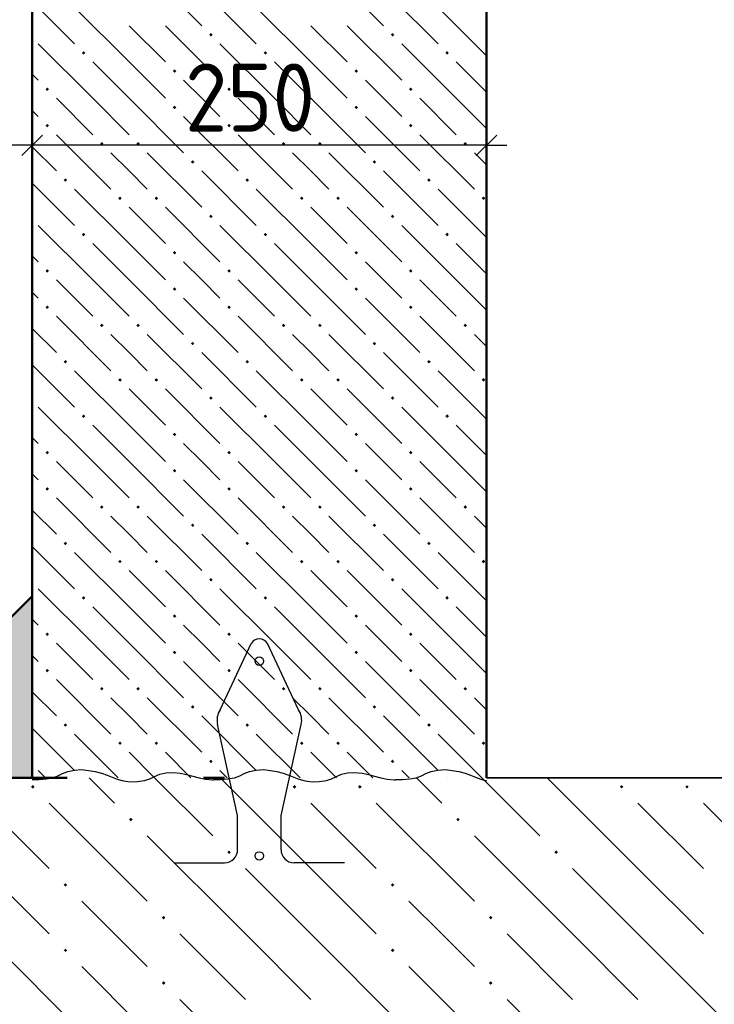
# Model space of a CAD drawing. Header units: millimetres. Extents: x 0 to 21000, y 0 to 14850.
# Tile 44 of 56: x 15801 to 17075, y 8079 to 9885. Entities that reach past the tile are written whole.
import ezdxf

# ---------------------------------------------------------------- set-up
doc = ezdxf.new("R2010")
doc.units = ezdxf.units.MM
for name, color, linetype, lineweight in [('Standard', 7, 'Continuous', 25), ('ЖБ Плита Фундамента верхний уровень', 7, 'Continuous', 35), ('Примечания', 7, 'Continuous', 13), ('Размерная линия_ общее', 7, 'Continuous', 13), ('Стена_ кирп кладка силик нес', 8, 'Continuous', 70), ('Фундаменты общие', 7, 'Continuous', 25)]:
    doc.layers.add(name, color=color, linetype=linetype, lineweight=lineweight)
doc.styles.add('ISOCPEUR', font='txt')

msp = doc.modelspace()

# ---------------------------------------------------------------- hatches: boundary and pattern name
at = {"layer": 'Standard', "linetype": 'Continuous', "lineweight": 13, "transparency": 33554687}
for points in [[(15917.9, 8494.2), (15918, 8494.4), (15918.1, 8494.2)], [(16251.2, 8494.2), (16251.3, 8494.4), (16251.5, 8494.2)], [(16584.5, 8494.2), (16584.7, 8494.4), (16584.8, 8494.2)]]:
    msp.add_hatch(color=7, dxfattribs=at).paths.add_polyline_path(points, flags=16)

# ---------------------------------------------------------------- linework, layer by layer
at = {"layer": 'Standard', "color": 7, "linetype": 'Continuous', "lineweight": 50, "transparency": 33554687}
for p, q in [((15823.6, 12707.6), (15823.6, 8494.2)), ((16656.9, 12040.9), (16656.9, 8494.2)), ((15823.6, 8494.2), (15887.9, 8494.2)), ((16137.7, 8494.2), (16176.1, 8494.2))]:
    msp.add_line(p, q, dxfattribs=at)
at = {"layer": 'Standard', "color": 7, "linetype": 'Continuous', "lineweight": 13, "transparency": 33554687}
for p, q in [((16034.7, 9974.4), (16134.7, 9874.4)), ((16368, 9974.4), (16468, 9874.4)), ((16134.7, 9941.1), (16234.7, 9841.1)), ((16468, 9941.1), (16568, 9841.1)), ((15823.6, 9918.9), (15901.3, 9841.1)), ((16001.3, 9807.8), (15901.3, 9907.8)), ((16334.7, 9807.8), (16234.7, 9907.8)), ((16656.9, 9818.9), (16568, 9907.8)), ((16001.3, 9874.4), (16068, 9807.8)), ((16068, 9874.4), (16168, 9774.4)), ((16334.7, 9874.4), (16401.3, 9807.8)), ((16401.3, 9874.4), (16501.3, 9774.4)), ((15934.7, 9741.1), (15834.7, 9841.1)), ((16268, 9741.1), (16168, 9841.1)), ((16601.3, 9741.1), (16501.3, 9841.1)), ((15934.7, 9807.8), (16001.3, 9741.1)), ((16001.3, 9807.8), (16068, 9741.1)), ((16268, 9807.8), (16334.7, 9741.1)), ((16334.7, 9807.8), (16401.3, 9741.1)), ((16601.3, 9807.8), (16656.9, 9752.2)), ((15823.6, 9785.5), (15834.7, 9774.4)), ((16134.7, 9741.1), (16101.3, 9774.4)), ((16468, 9741.1), (16434.7, 9774.4)), ((15868, 9741.1), (15934.7, 9674.4)), ((15934.7, 9741.1), (16001.3, 9674.4)), ((16001.3, 9741.1), (16101.3, 9641.1)), ((16168, 9707.8), (16134.7, 9741.1)), ((16201.3, 9741.1), (16268, 9674.4)), ((16268, 9741.1), (16334.7, 9674.4)), ((16334.7, 9741.1), (16434.7, 9641.1)), ((16501.3, 9707.8), (16468, 9741.1)), ((16534.7, 9741.1), (16601.3, 9674.4)), ((16601.3, 9741.1), (16656.9, 9685.5)), ((15834.7, 9707.8), (15823.6, 9718.9)), ((16101.3, 9707.8), (16201.3, 9607.8)), ((16434.7, 9707.8), (16534.7, 9607.8)), ((15868, 9674.4), (15968, 9574.4)), ((16201.3, 9674.4), (16301.3, 9574.4)), ((16534.7, 9674.4), (16634.7, 9574.4)), ((15823.6, 9652.2), (15868, 9607.8)), ((16001.3, 9607.8), (15968, 9641.1)), ((16034.7, 9641.1), (16134.7, 9541.1)), ((16334.7, 9607.8), (16301.3, 9641.1)), ((16368, 9641.1), (16468, 9541.1)), ((16656.9, 9618.9), (16634.7, 9641.1)), ((16034.7, 9574.4), (16001.3, 9607.8)), ((16134.7, 9607.8), (16234.7, 9507.8)), ((16368, 9574.4), (16334.7, 9607.8)), ((16468, 9607.8), (16568, 9507.8)), ((15823.6, 9585.5), (15901.3, 9507.8)), ((16001.3, 9474.4), (15901.3, 9574.4)), ((16334.7, 9474.4), (16234.7, 9574.4)), ((16656.9, 9485.5), (16568, 9574.4)), ((16001.3, 9541.1), (16068, 9474.4)), ((16068, 9541.1), (16168, 9441.1)), ((16334.7, 9541.1), (16401.3, 9474.4)), ((16401.3, 9541.1), (16501.3, 9441.1)), ((15934.7, 9407.8), (15834.7, 9507.8)), ((16268, 9407.8), (16168, 9507.8)), ((16601.3, 9407.8), (16501.3, 9507.8)), ((15934.7, 9474.4), (16001.3, 9407.8)), ((16001.3, 9474.4), (16068, 9407.8)), ((16268, 9474.4), (16334.7, 9407.8)), ((16334.7, 9474.4), (16401.3, 9407.8)), ((16601.3, 9474.4), (16656.9, 9418.9)), ((15823.6, 9452.2), (15834.7, 9441.1)), ((16134.7, 9407.8), (16101.3, 9441.1)), ((16468, 9407.8), (16434.7, 9441.1)), ((15868, 9407.8), (15934.7, 9341.1)), ((15934.7, 9407.8), (16001.3, 9341.1)), ((16001.3, 9407.8), (16101.3, 9307.8)), ((16168, 9374.4), (16134.7, 9407.8)), ((16201.3, 9407.8), (16268, 9341.1)), ((16268, 9407.8), (16334.7, 9341.1)), ((16334.7, 9407.8), (16434.7, 9307.8)), ((16501.3, 9374.4), (16468, 9407.8)), ((16534.7, 9407.8), (16601.3, 9341.1)), ((16601.3, 9407.8), (16656.9, 9352.2)), ((15834.7, 9374.4), (15823.6, 9385.5)), ((16101.3, 9374.4), (16201.3, 9274.4)), ((16434.7, 9374.4), (16534.7, 9274.4)), ((15868, 9341.1), (15968, 9241.1)), ((16201.3, 9341.1), (16301.3, 9241.1)), ((16534.7, 9341.1), (16634.7, 9241.1)), ((15823.6, 9318.9), (15868, 9274.4)), ((16001.3, 9274.4), (15968, 9307.8)), ((16034.7, 9307.8), (16134.7, 9207.8)), ((16334.7, 9274.4), (16301.3, 9307.8)), ((16368, 9307.8), (16468, 9207.8)), ((16656.9, 9285.5), (16634.7, 9307.8)), ((16034.7, 9241.1), (16001.3, 9274.4)), ((16134.7, 9274.4), (16234.7, 9174.4)), ((16368, 9241.1), (16334.7, 9274.4)), ((16468, 9274.4), (16568, 9174.4)), ((15823.6, 9252.2), (15901.3, 9174.4)), ((16001.3, 9141.1), (15901.3, 9241.1)), ((16334.7, 9141.1), (16234.7, 9241.1)), ((16656.9, 9152.2), (16568, 9241.1)), ((16001.3, 9207.8), (16068, 9141.1)), ((16068, 9207.8), (16168, 9107.8)), ((16334.7, 9207.8), (16401.3, 9141.1)), ((16401.3, 9207.8), (16501.3, 9107.8)), ((15934.7, 9074.4), (15834.7, 9174.4)), ((16268, 9074.4), (16168, 9174.4)), ((16601.3, 9074.4), (16501.3, 9174.4)), ((15934.7, 9141.1), (16001.3, 9074.4)), ((16001.3, 9141.1), (16068, 9074.4)), ((16268, 9141.1), (16334.7, 9074.4)), ((16334.7, 9141.1), (16401.3, 9074.4)), ((16601.3, 9141.1), (16656.9, 9085.5)), ((15823.6, 9118.9), (15834.7, 9107.8)), ((16134.7, 9074.4), (16101.3, 9107.8)), ((16468, 9074.4), (16434.7, 9107.8)), ((15868, 9074.4), (15934.7, 9007.8)), ((15934.7, 9074.4), (16001.3, 9007.8)), ((16001.3, 9074.4), (16101.3, 8974.4)), ((16168, 9041.1), (16134.7, 9074.4)), ((16201.3, 9074.4), (16268, 9007.8)), ((16268, 9074.4), (16334.7, 9007.8)), ((16334.7, 9074.4), (16434.7, 8974.4)), ((16501.3, 9041.1), (16468, 9074.4)), ((16534.7, 9074.4), (16601.3, 9007.8)), ((16601.3, 9074.4), (16656.9, 9018.9)), ((15834.7, 9041.1), (15823.6, 9052.2)), ((16101.3, 9041.1), (16201.3, 8941.1)), ((16434.7, 9041.1), (16534.7, 8941.1)), ((15868, 9007.8), (15968, 8907.8)), ((16201.3, 9007.8), (16301.3, 8907.8)), ((16534.7, 9007.8), (16634.7, 8907.8)), ((15823.6, 8985.5), (15868, 8941.1)), ((16001.3, 8941.1), (15968, 8974.4)), ((16034.7, 8974.4), (16134.7, 8874.4)), ((16334.7, 8941.1), (16301.3, 8974.4)), ((16368, 8974.4), (16468, 8874.4)), ((16656.9, 8952.2), (16634.7, 8974.4)), ((16034.7, 8907.8), (16001.3, 8941.1)), ((16134.7, 8941.1), (16234.7, 8841.1)), ((16368, 8907.8), (16334.7, 8941.1)), ((16468, 8941.1), (16568, 8841.1)), ((15823.6, 8918.9), (15901.3, 8841.1)), ((16001.3, 8807.8), (15901.3, 8907.8)), ((16334.7, 8807.8), (16234.7, 8907.8)), ((16656.9, 8818.9), (16568, 8907.8)), ((16001.3, 8874.4), (16068, 8807.8)), ((16068, 8874.4), (16168, 8774.4)), ((16334.7, 8874.4), (16401.3, 8807.8)), ((16401.3, 8874.4), (16501.3, 8774.4)), ((15934.7, 8741.1), (15834.7, 8841.1)), ((16268, 8741.1), (16168, 8841.1)), ((16601.3, 8741.1), (16501.3, 8841.1)), ((15934.7, 8807.8), (16001.3, 8741.1)), ((16001.3, 8807.8), (16068, 8741.1)), ((16268, 8807.8), (16334.7, 8741.1)), ((16334.7, 8807.8), (16401.3, 8741.1)), ((16601.3, 8807.8), (16656.9, 8752.2)), ((15823.6, 8785.5), (15834.7, 8774.4)), ((16134.7, 8741.1), (16101.3, 8774.4)), ((16468, 8741.1), (16434.7, 8774.4)), ((15868, 8741.1), (15934.7, 8674.4)), ((15934.7, 8741.1), (16001.3, 8674.4)), ((16001.3, 8741.1), (16101.3, 8641.1)), ((16168, 8707.8), (16134.7, 8741.1)), ((16201.3, 8741.1), (16268, 8674.4)), ((16268, 8741.1), (16334.7, 8674.4)), ((16334.7, 8741.1), (16434.7, 8641.1)), ((16501.3, 8707.8), (16468, 8741.1)), ((16534.7, 8741.1), (16601.3, 8674.4)), ((16601.3, 8741.1), (16656.9, 8685.5)), ((15834.7, 8707.8), (15823.6, 8718.9)), ((16101.3, 8707.8), (16201.3, 8607.8)), ((16434.7, 8707.8), (16534.7, 8607.8)), ((15868, 8674.4), (15968, 8574.4)), ((16201.3, 8674.4), (16301.3, 8574.4)), ((16534.7, 8674.4), (16634.7, 8574.4)), ((15823.6, 8652.2), (15868, 8607.8)), ((16001.3, 8607.8), (15968, 8641.1)), ((16034.7, 8641.1), (16134.7, 8541.1)), ((16334.7, 8607.8), (16301.3, 8641.1)), ((16368, 8641.1), (16468, 8541.1)), ((16656.9, 8618.9), (16634.7, 8641.1)), ((16034.7, 8574.4), (16001.3, 8607.8)), ((16134.7, 8607.8), (16234.7, 8507.8)), ((16368, 8574.4), (16334.7, 8607.8)), ((16468, 8607.8), (16568, 8507.8)), ((15823.6, 8585.5), (15901.3, 8507.8)), ((15981.5, 8494.2), (15901.3, 8574.4)), ((16314.9, 8494.2), (16234.7, 8574.4)), ((16648.2, 8494.2), (16568, 8574.4)), ((16001.3, 8541.1), (16048.2, 8494.2)), ((16068, 8541.1), (16114.9, 8494.2)), ((16334.7, 8541.1), (16381.5, 8494.2)), ((16401.3, 8541.1), (16448.2, 8494.2)), ((15848.2, 8494.2), (15834.7, 8507.8)), ((16181.5, 8494.2), (16168, 8507.8)), ((16514.9, 8494.2), (16501.3, 8507.8))]:
    msp.add_line(p, q, dxfattribs=at)
at = {"layer": 'Standard', "color": 7, "linetype": 'Continuous', "lineweight": 25, "transparency": 33554687}
for p, q in [((15901.2, 8508.2), (15914.2, 8509.5)), ((15914.2, 8509.5), (15927.2, 8508)), ((16234.6, 8508.2), (16247.6, 8509.5)), ((16247.6, 8509.5), (16260.6, 8508)), ((16567.9, 8508.2), (16580.9, 8509.5)), ((16580.9, 8509.5), (16593.9, 8508)), ((15823.6, 8491.3), (15835.9, 8491.2)), ((15835.9, 8491.2), (15849.2, 8492.2)), ((15849.2, 8492.2), (15861.2, 8494.4)), ((15861.2, 8494.4), (15870.9, 8498)), ((15870.9, 8498), (15879.2, 8502.3)), ((15879.2, 8502.3), (15888.9, 8506)), ((15888.9, 8506), (15901.2, 8508.2)), ((15927.2, 8508), (15939.2, 8505.7)), ((15939.2, 8505.7), (15950.9, 8503)), ((15950.9, 8503), (15960.9, 8499.4)), ((15960.9, 8499.4), (15970.2, 8495.6)), ((15970.2, 8495.6), (15979.6, 8491.8)), ((15979.6, 8491.8), (15990.9, 8488.8)), ((16029.9, 8489.2), (16039.6, 8492.7)), ((16039.6, 8492.7), (16048.2, 8496.9)), ((16048.2, 8496.9), (16057.6, 8500.7)), ((16057.6, 8500.7), (16068.9, 8503.5)), ((16068.9, 8503.5), (16082.2, 8504.2)), ((16082.2, 8504.2), (16095.2, 8502.6)), ((16095.2, 8502.6), (16106.9, 8500.1)), ((16106.9, 8500.1), (16118.2, 8497.2)), ((16118.2, 8497.2), (16129.9, 8494.5)), ((16129.9, 8494.5), (16141.2, 8491.8)), ((16141.2, 8491.8), (16154.2, 8490.5)), ((16156.9, 8491.3), (16169.2, 8491.2)), ((16169.2, 8491.2), (16182.6, 8492.2)), ((16182.6, 8492.2), (16194.6, 8494.4)), ((16194.6, 8494.4), (16204.2, 8498)), ((16204.2, 8498), (16212.6, 8502.3)), ((16212.6, 8502.3), (16222.2, 8506)), ((16222.2, 8506), (16234.6, 8508.2)), ((16260.6, 8508), (16272.6, 8505.7)), ((16272.6, 8505.7), (16284.2, 8503)), ((16284.2, 8503), (16294.2, 8499.4)), ((16294.2, 8499.4), (16303.6, 8495.6)), ((16303.6, 8495.6), (16312.9, 8491.8)), ((16312.9, 8491.8), (16324.2, 8488.8)), ((16363.2, 8489.2), (16372.9, 8492.7)), ((16372.9, 8492.7), (16381.6, 8496.9)), ((16381.6, 8496.9), (16390.9, 8500.7)), ((16390.9, 8500.7), (16402.2, 8503.5)), ((16402.2, 8503.5), (16415.6, 8504.2)), ((16415.6, 8504.2), (16428.6, 8502.6)), ((16428.6, 8502.6), (16440.2, 8500.1)), ((16440.2, 8500.1), (16451.6, 8497.2)), ((16451.6, 8497.2), (16463.2, 8494.5)), ((16463.2, 8494.5), (16474.6, 8491.8)), ((16474.6, 8491.8), (16487.6, 8490.5)), ((16490.2, 8491.3), (16502.6, 8491.2)), ((16502.6, 8491.2), (16515.9, 8492.2)), ((16515.9, 8492.2), (16527.9, 8494.4)), ((16527.9, 8494.4), (16537.6, 8498)), ((16537.6, 8498), (16545.9, 8502.3)), ((16545.9, 8502.3), (16555.6, 8506)), ((16555.6, 8506), (16567.9, 8508.2)), ((16593.9, 8508), (16605.9, 8505.7)), ((16605.9, 8505.7), (16617.6, 8503)), ((16617.6, 8503), (16627.6, 8499.4)), ((16627.6, 8499.4), (16636.9, 8495.6)), ((16636.9, 8495.6), (16646.2, 8491.8)), ((16646.2, 8491.8), (16656.9, 8489)), ((15990.9, 8488.8), (16003.6, 8487.2)), ((16003.6, 8487.2), (16016.9, 8487.4)), ((16016.9, 8487.4), (16029.9, 8489.2)), ((16154.2, 8490.5), (16156.9, 8490.4)), ((16324.2, 8488.8), (16336.9, 8487.2)), ((16336.9, 8487.2), (16350.2, 8487.4)), ((16350.2, 8487.4), (16363.2, 8489.2)), ((16487.6, 8490.5), (16490.2, 8490.4))]:
    msp.add_line(p, q, dxfattribs=at)
at = {"layer": 'Standard', "color": 7, "linetype": 'Continuous', "lineweight": 13, "transparency": 33554687}
for points in [[(16151.3, 9854.5), (16148.1, 9857.8), (16151.3, 9861)], [(16151.3, 9854.5), (16151.3, 9861), (16154.6, 9857.8)], [(16484.7, 9854.5), (16481.4, 9857.8), (16484.7, 9861)], [(16484.7, 9854.5), (16484.7, 9861), (16487.9, 9857.8)], [(15918, 9821.2), (15914.7, 9824.4), (15918, 9827.7)], [(15918, 9821.2), (15918, 9827.7), (15921.2, 9824.4)], [(16251.3, 9821.2), (16248.1, 9824.4), (16251.3, 9827.7)], [(16251.3, 9821.2), (16251.3, 9827.7), (16254.6, 9824.4)], [(16584.7, 9821.2), (16581.4, 9824.4), (16584.7, 9827.7)], [(16584.7, 9821.2), (16584.7, 9827.7), (16587.9, 9824.4)], [(16084.7, 9787.9), (16081.4, 9791.1), (16084.7, 9794.4)], [(16084.7, 9787.9), (16084.7, 9794.4), (16087.9, 9791.1)], [(16418, 9787.9), (16414.7, 9791.1), (16418, 9794.4)], [(16418, 9787.9), (16418, 9794.4), (16421.2, 9791.1)], [(15851.3, 9754.5), (15848.1, 9757.8), (15851.3, 9761)], [(15851.3, 9754.5), (15851.3, 9761), (15854.6, 9757.8)], [(16184.7, 9754.5), (16181.4, 9757.8), (16184.7, 9761)], [(16184.7, 9754.5), (16184.7, 9761), (16187.9, 9757.8)], [(16518, 9754.5), (16514.7, 9757.8), (16518, 9761)], [(16518, 9754.5), (16518, 9761), (16521.2, 9757.8)], [(16084.7, 9721.2), (16081.4, 9724.4), (16084.7, 9727.7)], [(16084.7, 9721.2), (16084.7, 9727.7), (16087.9, 9724.4)], [(16418, 9721.2), (16414.7, 9724.4), (16418, 9727.7)], [(16418, 9721.2), (16418, 9727.7), (16421.2, 9724.4)], [(15851.3, 9687.9), (15848.1, 9691.1), (15851.3, 9694.4)], [(15851.3, 9687.9), (15851.3, 9694.4), (15854.6, 9691.1)], [(16184.7, 9687.9), (16181.4, 9691.1), (16184.7, 9694.4)], [(16184.7, 9687.9), (16184.7, 9694.4), (16187.9, 9691.1)], [(16518, 9687.9), (16514.7, 9691.1), (16518, 9694.4)], [(16518, 9687.9), (16518, 9694.4), (16521.2, 9691.1)], [(15951.3, 9654.5), (15948.1, 9657.8), (15951.3, 9661)], [(15951.3, 9654.5), (15951.3, 9661), (15954.6, 9657.8)], [(16018, 9654.5), (16014.7, 9657.8), (16018, 9661)], [(16018, 9654.5), (16018, 9661), (16021.2, 9657.8)], [(16284.7, 9654.5), (16281.4, 9657.8), (16284.7, 9661)], [(16284.7, 9654.5), (16284.7, 9661), (16287.9, 9657.8)], [(16351.3, 9654.5), (16348.1, 9657.8), (16351.3, 9661)], [(16351.3, 9654.5), (16351.3, 9661), (16354.6, 9657.8)], [(16618, 9654.5), (16614.7, 9657.8), (16618, 9661)], [(16618, 9654.5), (16618, 9661), (16621.2, 9657.8)], [(16118, 9621.2), (16114.7, 9624.4), (16118, 9627.7)], [(16118, 9621.2), (16118, 9627.7), (16121.2, 9624.4)], [(16451.3, 9621.2), (16448.1, 9624.4), (16451.3, 9627.7)], [(16451.3, 9621.2), (16451.3, 9627.7), (16454.6, 9624.4)], [(15884.7, 9587.9), (15881.4, 9591.1), (15884.7, 9594.4)], [(15884.7, 9587.9), (15884.7, 9594.4), (15887.9, 9591.1)], [(16218, 9587.9), (16214.7, 9591.1), (16218, 9594.4)], [(16218, 9587.9), (16218, 9594.4), (16221.2, 9591.1)], [(16551.3, 9587.9), (16548.1, 9591.1), (16551.3, 9594.4)], [(16551.3, 9587.9), (16551.3, 9594.4), (16554.6, 9591.1)], [(15984.7, 9554.5), (15981.4, 9557.8), (15984.7, 9561)], [(15984.7, 9554.5), (15984.7, 9561), (15987.9, 9557.8)], [(16051.3, 9554.5), (16048.1, 9557.8), (16051.3, 9561)], [(16051.3, 9554.5), (16051.3, 9561), (16054.6, 9557.8)], [(16318, 9554.5), (16314.7, 9557.8), (16318, 9561)], [(16318, 9554.5), (16318, 9561), (16321.2, 9557.8)], [(16384.7, 9554.5), (16381.4, 9557.8), (16384.7, 9561)], [(16384.7, 9554.5), (16384.7, 9561), (16387.9, 9557.8)], [(16651.3, 9554.5), (16648.1, 9557.8), (16651.3, 9561)], [(16651.3, 9554.5), (16651.3, 9561), (16654.6, 9557.8)], [(16151.3, 9521.2), (16148.1, 9524.4), (16151.3, 9527.7)], [(16151.3, 9521.2), (16151.3, 9527.7), (16154.6, 9524.4)], [(16484.7, 9521.2), (16481.4, 9524.4), (16484.7, 9527.7)], [(16484.7, 9521.2), (16484.7, 9527.7), (16487.9, 9524.4)], [(15918, 9487.9), (15914.7, 9491.1), (15918, 9494.4)], [(15918, 9487.9), (15918, 9494.4), (15921.2, 9491.1)], [(16251.3, 9487.9), (16248.1, 9491.1), (16251.3, 9494.4)], [(16251.3, 9487.9), (16251.3, 9494.4), (16254.6, 9491.1)], [(16584.7, 9487.9), (16581.4, 9491.1), (16584.7, 9494.4)], [(16584.7, 9487.9), (16584.7, 9494.4), (16587.9, 9491.1)], [(16084.7, 9454.5), (16081.4, 9457.8), (16084.7, 9461)], [(16084.7, 9454.5), (16084.7, 9461), (16087.9, 9457.8)], [(16418, 9454.5), (16414.7, 9457.8), (16418, 9461)], [(16418, 9454.5), (16418, 9461), (16421.2, 9457.8)], [(15851.3, 9421.2), (15848.1, 9424.4), (15851.3, 9427.7)], [(15851.3, 9421.2), (15851.3, 9427.7), (15854.6, 9424.4)], [(16184.7, 9421.2), (16181.4, 9424.4), (16184.7, 9427.7)], [(16184.7, 9421.2), (16184.7, 9427.7), (16187.9, 9424.4)], [(16518, 9421.2), (16514.7, 9424.4), (16518, 9427.7)], [(16518, 9421.2), (16518, 9427.7), (16521.2, 9424.4)], [(16084.7, 9387.9), (16081.4, 9391.1), (16084.7, 9394.4)], [(16084.7, 9387.9), (16084.7, 9394.4), (16087.9, 9391.1)], [(16418, 9387.9), (16414.7, 9391.1), (16418, 9394.4)], [(16418, 9387.9), (16418, 9394.4), (16421.2, 9391.1)], [(15851.3, 9354.5), (15848.1, 9357.8), (15851.3, 9361)], [(15851.3, 9354.5), (15851.3, 9361), (15854.6, 9357.8)], [(16184.7, 9354.5), (16181.4, 9357.8), (16184.7, 9361)], [(16184.7, 9354.5), (16184.7, 9361), (16187.9, 9357.8)], [(16518, 9354.5), (16514.7, 9357.8), (16518, 9361)], [(16518, 9354.5), (16518, 9361), (16521.2, 9357.8)], [(15951.3, 9321.2), (15948.1, 9324.4), (15951.3, 9327.7)], [(15951.3, 9321.2), (15951.3, 9327.7), (15954.6, 9324.4)], [(16018, 9321.2), (16014.7, 9324.4), (16018, 9327.7)], [(16018, 9321.2), (16018, 9327.7), (16021.2, 9324.4)], [(16284.7, 9321.2), (16281.4, 9324.4), (16284.7, 9327.7)], [(16284.7, 9321.2), (16284.7, 9327.7), (16287.9, 9324.4)], [(16351.3, 9321.2), (16348.1, 9324.4), (16351.3, 9327.7)], [(16351.3, 9321.2), (16351.3, 9327.7), (16354.6, 9324.4)], [(16618, 9321.2), (16614.7, 9324.4), (16618, 9327.7)], [(16618, 9321.2), (16618, 9327.7), (16621.2, 9324.4)], [(16118, 9287.9), (16114.7, 9291.1), (16118, 9294.4)], [(16118, 9287.9), (16118, 9294.4), (16121.2, 9291.1)], [(16451.3, 9287.9), (16448.1, 9291.1), (16451.3, 9294.4)], [(16451.3, 9287.9), (16451.3, 9294.4), (16454.6, 9291.1)], [(15884.7, 9254.5), (15881.4, 9257.8), (15884.7, 9261)], [(15884.7, 9254.5), (15884.7, 9261), (15887.9, 9257.8)], [(16218, 9254.5), (16214.7, 9257.8), (16218, 9261)], [(16218, 9254.5), (16218, 9261), (16221.2, 9257.8)], [(16551.3, 9254.5), (16548.1, 9257.8), (16551.3, 9261)], [(16551.3, 9254.5), (16551.3, 9261), (16554.6, 9257.8)], [(15984.7, 9221.2), (15981.4, 9224.4), (15984.7, 9227.7)], [(15984.7, 9221.2), (15984.7, 9227.7), (15987.9, 9224.4)], [(16051.3, 9221.2), (16048.1, 9224.4), (16051.3, 9227.7)], [(16051.3, 9221.2), (16051.3, 9227.7), (16054.6, 9224.4)], [(16318, 9221.2), (16314.7, 9224.4), (16318, 9227.7)], [(16318, 9221.2), (16318, 9227.7), (16321.2, 9224.4)], [(16384.7, 9221.2), (16381.4, 9224.4), (16384.7, 9227.7)], [(16384.7, 9221.2), (16384.7, 9227.7), (16387.9, 9224.4)], [(16651.3, 9221.2), (16648.1, 9224.4), (16651.3, 9227.7)], [(16651.3, 9221.2), (16651.3, 9227.7), (16654.6, 9224.4)], [(16151.3, 9187.9), (16148.1, 9191.1), (16151.3, 9194.4)], [(16151.3, 9187.9), (16151.3, 9194.4), (16154.6, 9191.1)], [(16484.7, 9187.9), (16481.4, 9191.1), (16484.7, 9194.4)], [(16484.7, 9187.9), (16484.7, 9194.4), (16487.9, 9191.1)], [(15918, 9154.5), (15914.7, 9157.8), (15918, 9161)], [(15918, 9154.5), (15918, 9161), (15921.2, 9157.8)], [(16251.3, 9154.5), (16248.1, 9157.8), (16251.3, 9161)], [(16251.3, 9154.5), (16251.3, 9161), (16254.6, 9157.8)], [(16584.7, 9154.5), (16581.4, 9157.8), (16584.7, 9161)], [(16584.7, 9154.5), (16584.7, 9161), (16587.9, 9157.8)], [(16084.7, 9121.2), (16081.4, 9124.4), (16084.7, 9127.7)], [(16084.7, 9121.2), (16084.7, 9127.7), (16087.9, 9124.4)], [(16418, 9121.2), (16414.7, 9124.4), (16418, 9127.7)], [(16418, 9121.2), (16418, 9127.7), (16421.2, 9124.4)], [(15851.3, 9087.9), (15848.1, 9091.1), (15851.3, 9094.4)], [(15851.3, 9087.9), (15851.3, 9094.4), (15854.6, 9091.1)], [(16184.7, 9087.9), (16181.4, 9091.1), (16184.7, 9094.4)], [(16184.7, 9087.9), (16184.7, 9094.4), (16187.9, 9091.1)], [(16518, 9087.9), (16514.7, 9091.1), (16518, 9094.4)], [(16518, 9087.9), (16518, 9094.4), (16521.2, 9091.1)], [(16084.7, 9054.5), (16081.4, 9057.8), (16084.7, 9061)], [(16084.7, 9054.5), (16084.7, 9061), (16087.9, 9057.8)], [(16418, 9054.5), (16414.7, 9057.8), (16418, 9061)], [(16418, 9054.5), (16418, 9061), (16421.2, 9057.8)], [(15851.3, 9021.2), (15848.1, 9024.4), (15851.3, 9027.7)], [(15851.3, 9021.2), (15851.3, 9027.7), (15854.6, 9024.4)], [(16184.7, 9021.2), (16181.4, 9024.4), (16184.7, 9027.7)], [(16184.7, 9021.2), (16184.7, 9027.7), (16187.9, 9024.4)], [(16518, 9021.2), (16514.7, 9024.4), (16518, 9027.7)], [(16518, 9021.2), (16518, 9027.7), (16521.2, 9024.4)], [(15951.3, 8987.9), (15948.1, 8991.1), (15951.3, 8994.4)], [(15951.3, 8987.9), (15951.3, 8994.4), (15954.6, 8991.1)], [(16018, 8987.9), (16014.7, 8991.1), (16018, 8994.4)], [(16018, 8987.9), (16018, 8994.4), (16021.2, 8991.1)], [(16284.7, 8987.9), (16281.4, 8991.1), (16284.7, 8994.4)], [(16284.7, 8987.9), (16284.7, 8994.4), (16287.9, 8991.1)], [(16351.3, 8987.9), (16348.1, 8991.1), (16351.3, 8994.4)], [(16351.3, 8987.9), (16351.3, 8994.4), (16354.6, 8991.1)], [(16618, 8987.9), (16614.7, 8991.1), (16618, 8994.4)], [(16618, 8987.9), (16618, 8994.4), (16621.2, 8991.1)], [(16118, 8954.5), (16114.7, 8957.8), (16118, 8961)], [(16118, 8954.5), (16118, 8961), (16121.2, 8957.8)], [(16451.3, 8954.5), (16448.1, 8957.8), (16451.3, 8961)], [(16451.3, 8954.5), (16451.3, 8961), (16454.6, 8957.8)], [(15884.7, 8921.2), (15881.4, 8924.4), (15884.7, 8927.7)], [(15884.7, 8921.2), (15884.7, 8927.7), (15887.9, 8924.4)], [(16218, 8921.2), (16214.7, 8924.4), (16218, 8927.7)], [(16218, 8921.2), (16218, 8927.7), (16221.2, 8924.4)], [(16551.3, 8921.2), (16548.1, 8924.4), (16551.3, 8927.7)], [(16551.3, 8921.2), (16551.3, 8927.7), (16554.6, 8924.4)], [(15984.7, 8887.9), (15981.4, 8891.1), (15984.7, 8894.4)], [(15984.7, 8887.9), (15984.7, 8894.4), (15987.9, 8891.1)], [(16051.3, 8887.9), (16048.1, 8891.1), (16051.3, 8894.4)], [(16051.3, 8887.9), (16051.3, 8894.4), (16054.6, 8891.1)], [(16318, 8887.9), (16314.7, 8891.1), (16318, 8894.4)], [(16318, 8887.9), (16318, 8894.4), (16321.2, 8891.1)], [(16384.7, 8887.9), (16381.4, 8891.1), (16384.7, 8894.4)], [(16384.7, 8887.9), (16384.7, 8894.4), (16387.9, 8891.1)], [(16651.3, 8887.9), (16648.1, 8891.1), (16651.3, 8894.4)], [(16651.3, 8887.9), (16651.3, 8894.4), (16654.6, 8891.1)], [(16151.3, 8854.5), (16148.1, 8857.8), (16151.3, 8861)], [(16151.3, 8854.5), (16151.3, 8861), (16154.6, 8857.8)], [(16484.7, 8854.5), (16481.4, 8857.8), (16484.7, 8861)], [(16484.7, 8854.5), (16484.7, 8861), (16487.9, 8857.8)], [(15918, 8821.2), (15914.7, 8824.4), (15918, 8827.7)], [(15918, 8821.2), (15918, 8827.7), (15921.2, 8824.4)], [(16251.3, 8821.2), (16248.1, 8824.4), (16251.3, 8827.7)], [(16251.3, 8821.2), (16251.3, 8827.7), (16254.6, 8824.4)], [(16584.7, 8821.2), (16581.4, 8824.4), (16584.7, 8827.7)], [(16584.7, 8821.2), (16584.7, 8827.7), (16587.9, 8824.4)], [(16084.7, 8787.9), (16081.4, 8791.1), (16084.7, 8794.4)], [(16084.7, 8787.9), (16084.7, 8794.4), (16087.9, 8791.1)], [(16418, 8787.9), (16414.7, 8791.1), (16418, 8794.4)], [(16418, 8787.9), (16418, 8794.4), (16421.2, 8791.1)], [(15851.3, 8754.5), (15848.1, 8757.8), (15851.3, 8761)], [(15851.3, 8754.5), (15851.3, 8761), (15854.6, 8757.8)], [(16184.7, 8754.5), (16181.4, 8757.8), (16184.7, 8761)], [(16184.7, 8754.5), (16184.7, 8761), (16187.9, 8757.8)], [(16518, 8754.5), (16514.7, 8757.8), (16518, 8761)], [(16518, 8754.5), (16518, 8761), (16521.2, 8757.8)], [(16084.7, 8721.2), (16081.4, 8724.4), (16084.7, 8727.7)], [(16084.7, 8721.2), (16084.7, 8727.7), (16087.9, 8724.4)], [(16418, 8721.2), (16414.7, 8724.4), (16418, 8727.7)], [(16418, 8721.2), (16418, 8727.7), (16421.2, 8724.4)], [(15851.3, 8687.9), (15848.1, 8691.1), (15851.3, 8694.4)], [(15851.3, 8687.9), (15851.3, 8694.4), (15854.6, 8691.1)], [(16184.7, 8687.9), (16181.4, 8691.1), (16184.7, 8694.4)], [(16184.7, 8687.9), (16184.7, 8694.4), (16187.9, 8691.1)], [(16518, 8687.9), (16514.7, 8691.1), (16518, 8694.4)], [(16518, 8687.9), (16518, 8694.4), (16521.2, 8691.1)], [(15951.3, 8654.5), (15948.1, 8657.8), (15951.3, 8661)], [(15951.3, 8654.5), (15951.3, 8661), (15954.6, 8657.8)], [(16018, 8654.5), (16014.7, 8657.8), (16018, 8661)], [(16018, 8654.5), (16018, 8661), (16021.2, 8657.8)], [(16284.7, 8654.5), (16281.4, 8657.8), (16284.7, 8661)], [(16284.7, 8654.5), (16284.7, 8661), (16287.9, 8657.8)], [(16351.3, 8654.5), (16348.1, 8657.8), (16351.3, 8661)], [(16351.3, 8654.5), (16351.3, 8661), (16354.6, 8657.8)], [(16618, 8654.5), (16614.7, 8657.8), (16618, 8661)], [(16618, 8654.5), (16618, 8661), (16621.2, 8657.8)], [(16118, 8621.2), (16114.7, 8624.4), (16118, 8627.7)], [(16118, 8621.2), (16118, 8627.7), (16121.2, 8624.4)], [(16451.3, 8621.2), (16448.1, 8624.4), (16451.3, 8627.7)], [(16451.3, 8621.2), (16451.3, 8627.7), (16454.6, 8624.4)], [(15884.7, 8587.9), (15881.4, 8591.1), (15884.7, 8594.4)], [(15884.7, 8587.9), (15884.7, 8594.4), (15887.9, 8591.1)], [(16218, 8587.9), (16214.7, 8591.1), (16218, 8594.4)], [(16218, 8587.9), (16218, 8594.4), (16221.2, 8591.1)], [(16551.3, 8587.9), (16548.1, 8591.1), (16551.3, 8594.4)], [(16551.3, 8587.9), (16551.3, 8594.4), (16554.6, 8591.1)], [(15984.7, 8554.5), (15981.4, 8557.8), (15984.7, 8561)], [(15984.7, 8554.5), (15984.7, 8561), (15987.9, 8557.8)], [(16051.3, 8554.5), (16048.1, 8557.8), (16051.3, 8561)], [(16051.3, 8554.5), (16051.3, 8561), (16054.6, 8557.8)], [(16318, 8554.5), (16314.7, 8557.8), (16318, 8561)], [(16318, 8554.5), (16318, 8561), (16321.2, 8557.8)], [(16384.7, 8554.5), (16381.4, 8557.8), (16384.7, 8561)], [(16384.7, 8554.5), (16384.7, 8561), (16387.9, 8557.8)], [(16651.3, 8554.5), (16648.1, 8557.8), (16651.3, 8561)], [(16651.3, 8554.5), (16651.3, 8561), (16654.6, 8557.8)], [(16151.3, 8521.2), (16148.1, 8524.4), (16151.3, 8527.7)], [(16151.3, 8521.2), (16151.3, 8527.7), (16154.6, 8524.4)], [(16484.7, 8521.2), (16481.4, 8524.4), (16484.7, 8527.7)], [(16484.7, 8521.2), (16484.7, 8527.7), (16487.9, 8524.4)]]:
    msp.add_solid(points, dxfattribs=at)
at = {"layer": 'ЖБ Плита Фундамента верхний уровень', "color": 7, "linetype": 'Continuous', "lineweight": 35, "transparency": 33554687}
for p, q in [((15823.6, 8494.2), (14823.6, 8494.2)), ((19290.2, 8494.2), (16656.9, 8494.2))]:
    msp.add_line(p, q, dxfattribs=at)
at = {"layer": 'ЖБ Плита Фундамента верхний уровень', "color": 7, "linetype": 'Continuous', "lineweight": 18, "transparency": 33554687}
for p, q in [((15928.2, 8494.2), (15974.7, 8447.8)), ((16048.2, 8494.2), (16154.7, 8387.8)), ((16334.7, 8327.8), (16168.2, 8494.2)), ((16528.2, 8494.2), (16574.7, 8447.8)), ((16648.2, 8494.2), (16754.7, 8387.8)), ((16934.7, 8327.8), (16768.2, 8494.2)), ((15734.7, 8447.8), (15854.7, 8327.8)), ((15854.7, 8447.8), (16034.7, 8267.8)), ((16334.7, 8447.8), (16454.7, 8327.8)), ((16454.7, 8447.8), (16634.7, 8267.8)), ((16934.7, 8447.8), (17054.7, 8327.8)), ((17054.7, 8447.8), (17234.7, 8267.8)), ((16214.7, 8207.8), (16034.7, 8387.8)), ((16814.7, 8207.8), (16634.7, 8387.8)), ((15734.7, 8327.8), (15854.7, 8207.8)), ((16214.7, 8327.8), (16334.7, 8207.8)), ((16334.7, 8327.8), (16454.7, 8207.8)), ((16814.7, 8327.8), (16934.7, 8207.8)), ((16934.7, 8327.8), (17054.7, 8207.8)), ((15974.7, 8207.8), (15914.7, 8267.8)), ((16574.7, 8207.8), (16514.7, 8267.8)), ((15734.7, 8207.8), (15914.7, 8027.8)), ((16034.7, 8147.8), (15974.7, 8207.8)), ((16094.7, 8207.8), (16214.7, 8087.8)), ((16214.7, 8207.8), (16334.7, 8087.8)), ((16334.7, 8207.8), (16514.7, 8027.8)), ((16634.7, 8147.8), (16574.7, 8207.8)), ((16694.7, 8207.8), (16814.7, 8087.8)), ((16814.7, 8207.8), (16934.7, 8087.8)), ((16934.7, 8207.8), (17114.7, 8027.8)), ((15914.7, 8147.8), (16094.7, 7967.8)), ((16514.7, 8147.8), (16694.7, 7967.8)), ((16094.7, 8087.8), (16274.7, 7907.8)), ((16694.7, 8087.8), (16874.7, 7907.8))]:
    msp.add_line(p, q, dxfattribs=at)
for points in [[(15824.7, 8474.5), (15821.4, 8477.8), (15824.7, 8481)], [(15824.7, 8474.5), (15824.7, 8481), (15827.9, 8477.8)], [(16304.7, 8474.5), (16301.4, 8477.8), (16304.7, 8481)], [(16304.7, 8474.5), (16304.7, 8481), (16307.9, 8477.8)], [(16424.7, 8474.5), (16421.4, 8477.8), (16424.7, 8481)], [(16424.7, 8474.5), (16424.7, 8481), (16427.9, 8477.8)], [(16904.7, 8474.5), (16901.4, 8477.8), (16904.7, 8481)], [(16904.7, 8474.5), (16904.7, 8481), (16907.9, 8477.8)], [(17024.7, 8474.5), (17021.4, 8477.8), (17024.7, 8481)], [(17024.7, 8474.5), (17024.7, 8481), (17027.9, 8477.8)], [(16004.7, 8414.5), (16001.4, 8417.8), (16004.7, 8421)], [(16004.7, 8414.5), (16004.7, 8421), (16007.9, 8417.8)], [(16604.7, 8414.5), (16601.4, 8417.8), (16604.7, 8421)], [(16604.7, 8414.5), (16604.7, 8421), (16607.9, 8417.8)], [(16184.7, 8354.5), (16181.4, 8357.8), (16184.7, 8361)], [(16184.7, 8354.5), (16184.7, 8361), (16187.9, 8357.8)], [(16784.7, 8354.5), (16781.4, 8357.8), (16784.7, 8361)], [(16784.7, 8354.5), (16784.7, 8361), (16787.9, 8357.8)], [(15884.7, 8294.5), (15881.4, 8297.8), (15884.7, 8301)], [(15884.7, 8294.5), (15884.7, 8301), (15887.9, 8297.8)], [(16484.7, 8294.5), (16481.4, 8297.8), (16484.7, 8301)], [(16484.7, 8294.5), (16484.7, 8301), (16487.9, 8297.8)], [(16064.7, 8234.5), (16061.4, 8237.8), (16064.7, 8241)], [(16064.7, 8234.5), (16064.7, 8241), (16067.9, 8237.8)], [(16664.7, 8234.5), (16661.4, 8237.8), (16664.7, 8241)], [(16664.7, 8234.5), (16664.7, 8241), (16667.9, 8237.8)], [(15884.7, 8174.5), (15881.4, 8177.8), (15884.7, 8181)], [(15884.7, 8174.5), (15884.7, 8181), (15887.9, 8177.8)], [(16484.7, 8174.5), (16481.4, 8177.8), (16484.7, 8181)], [(16484.7, 8174.5), (16484.7, 8181), (16487.9, 8177.8)], [(16064.7, 8114.5), (16061.4, 8117.8), (16064.7, 8121)], [(16064.7, 8114.5), (16064.7, 8121), (16067.9, 8117.8)], [(16664.7, 8114.5), (16661.4, 8117.8), (16664.7, 8121)], [(16664.7, 8114.5), (16664.7, 8121), (16667.9, 8117.8)]]:
    msp.add_solid(points, dxfattribs=at)
at = {"layer": 'Примечания', "color": 7, "linetype": 'Continuous', "lineweight": 25, "transparency": 33554687}
for p, q in [((16168.1, 8619), (16225.2, 8741)), ((16312.3, 8619), (16255.3, 8741)), ((16200.4, 8425.2), (16163.4, 8592.3)), ((16280, 8425.2), (16317, 8592.3)), ((16200.4, 8362.4), (16200.4, 8425.2)), ((16280, 8362.4), (16280, 8425.2)), ((16083.8, 8338.5), (16176.5, 8338.5)), ((16396.7, 8338.5), (16303.9, 8338.5))]:
    msp.add_line(p, q, dxfattribs=at)
for centre in [(16240.2, 8708.5), (16240.2, 8350.9)]:
    msp.add_circle(centre, 7.85, dxfattribs=at)
for centre, radius, start, end in [((16240.2, 8731.5), 17.8, 32.274, 147.726), ((16198.4, 8599.9), 35.8, 147.726, 192.2524), ((16282.1, 8599.9), 35.8, 347.7476, 32.274), ((16176.5, 8362.4), 23.9, 270, 0), ((16303.9, 8362.4), 23.9, 180, 270)]:
    msp.add_arc(centre, radius, start, end, dxfattribs=at)
at = {"layer": 'Размерная линия_ общее', "color": 7, "linetype": 'Continuous', "lineweight": -3, "transparency": 33554687}
for p, q in [((15823.6, 9654.9), (15823.6, 9717.4)), ((16656.9, 9654.9), (16656.9, 9717.4)), ((15823.6, 9654.9), (15423.6, 9654.9)), ((15823.6, 9654.9), (15823.6, 9592.4)), ((16656.9, 9654.9), (15823.6, 9654.9)), ((16656.9, 9654.9), (16656.9, 9592.4)), ((16656.9, 9654.9), (16694.4, 9654.9))]:
    msp.add_line(p, q, dxfattribs=at)
at = {"layer": 'Размерная линия_ общее', "color": 7, "linetype": 'Continuous', "lineweight": 25, "transparency": 33554687}
for p, q in [((15842.3, 9673.6), (15804.8, 9636.1)), ((16675.6, 9673.6), (16638.1, 9636.1))]:
    msp.add_line(p, q, dxfattribs=at)
at = {"layer": 'Стена_ кирп кладка силик нес', "color": 7, "linetype": 'Continuous', "lineweight": 13, "transparency": 33554687}
msp.add_solid([(15823.6, 8494.2), (15490.2, 8494.2), (15823.6, 8827.6)], dxfattribs=at)
at = {"layer": 'Фундаменты общие', "color": 7, "linetype": 'Continuous', "lineweight": 50, "transparency": 33554687}
for p, q in [((15490.2, 8494.2), (15823.6, 8827.6)), ((15823.6, 8827.6), (15823.6, 8494.2)), ((15823.6, 8494.2), (15490.2, 8494.2)), ((15823.6, 8494.2), (15490.2, 8494.2))]:
    msp.add_line(p, q, dxfattribs=at)

# ---------------------------------------------------------------- texts
at = {"layer": 'Размерная линия_ общее', "color": 7, "lineweight": 25, "transparency": 33554687, "style": 'ISOCPEUR', "width": 0.91}
msp.add_text('250', height=125, dxfattribs=at).set_placement((16103.9, 9679.9))

doc.saveas('drawing.dxf')
